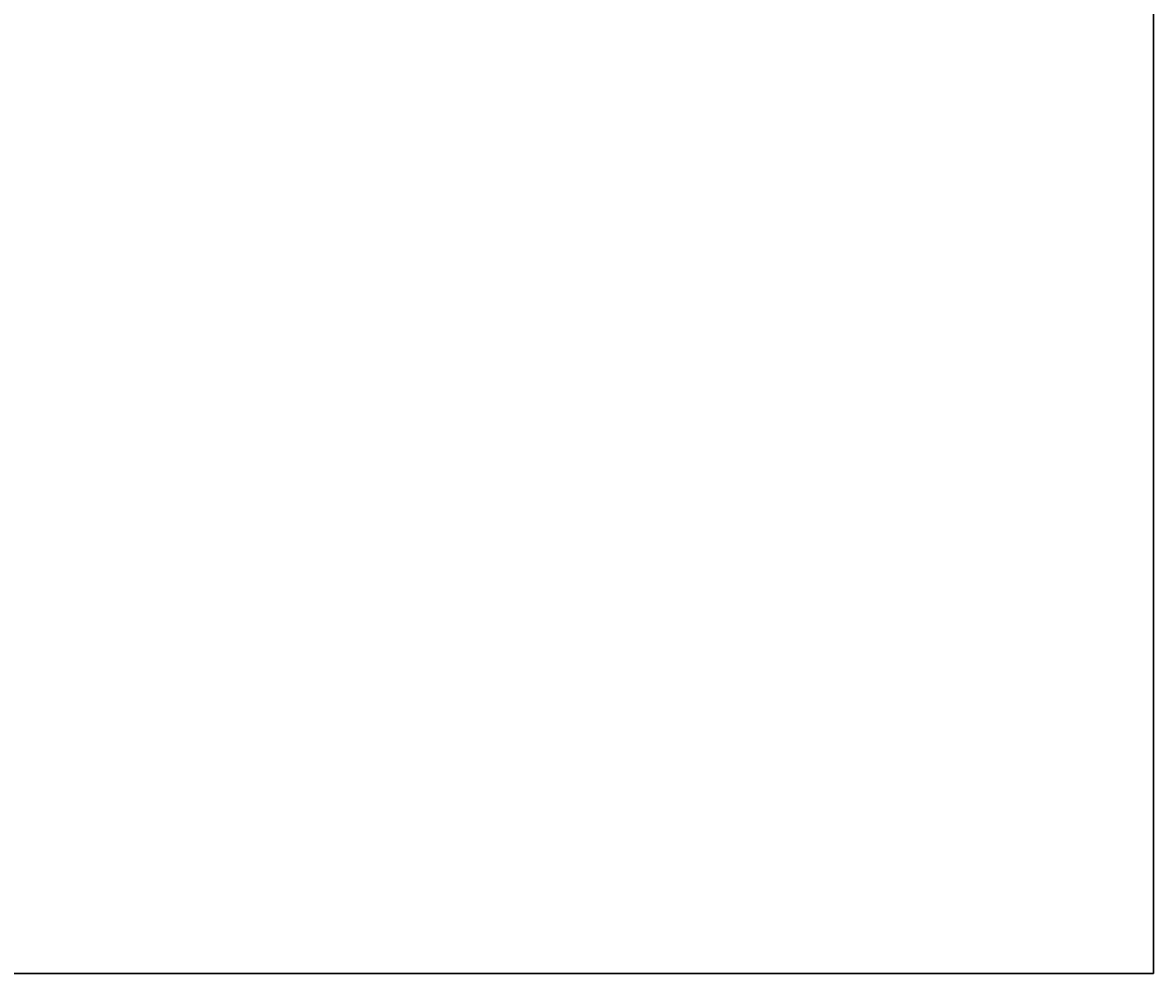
# Model space of a CAD drawing. Header units: millimetres. Extents: x -424979 to 718034, y -72486 to 344972.
# Tile 124 of 256: x 488272 to 673562, y -72486 to 83282. Entities that reach past the tile are written whole.
import ezdxf

# ---------------------------------------------------------------- set-up
doc = ezdxf.new("R2010")
doc.units = ezdxf.units.MM
doc.header["$MEASUREMENT"] = 0
doc.layers.add('!S_CO_Armatura', color=7, linetype='Continuous', lineweight=15)
doc.layers.add('SAN_PRZEWODY_ZASILAJACE_C_O__NA_RZUCIE', color=1, linetype='Continuous', lineweight=25)
doc.styles.add('izaaa', font='simplex.shx', dxfattribs={"width": 0.8})

msp = doc.modelspace()

# ---------------------------------------------------------------- linework, layer by layer
at = {"layer": 'SAN_PRZEWODY_ZASILAJACE_C_O__NA_RZUCIE', "color": 1, "lineweight": 30}
msp.add_lwpolyline([(223583, 313059), (673562, 313059), (673562, -72486), (223583, -72486)], close=True, dxfattribs=at)

# ---------------------------------------------------------------- texts
at = {"layer": '!S_CO_Armatura', "lineweight": 25, "attachment_point": 1, "style": 'izaaa'}
for s, insert, char_height, width in [('Wykonanie robót remontowo-budowlanych w tym montaż klimatyzatorów, montaż wewnętrznej groty solnej, montaż markiz, wykonanie zewnętrznej tężni soli.', (449719, 10710), 504, 33604.62), ('\\A1;ul. Poturzyńska 1, 20-853 Lublin', (449774, 7300), 720, 33549.01), ('Instalacja klimatyzacyjna - rzut piętra', (449774, 2247), 720, 24278.05), ('mgr inż. Grzegorz Taradyś\\Pupr. LUB/0056/POS/17', (444470, -7144), 720, 19113.16), ('mgr inż. Anna Czarnota \\Pupr. LUB/0309/PWBS/20', (463970, -7144), 720, 19352.68)]:
    msp.add_mtext(s, dxfattribs=dict(at, insert=insert, char_height=char_height, width=width))

doc.saveas('drawing.dxf')
